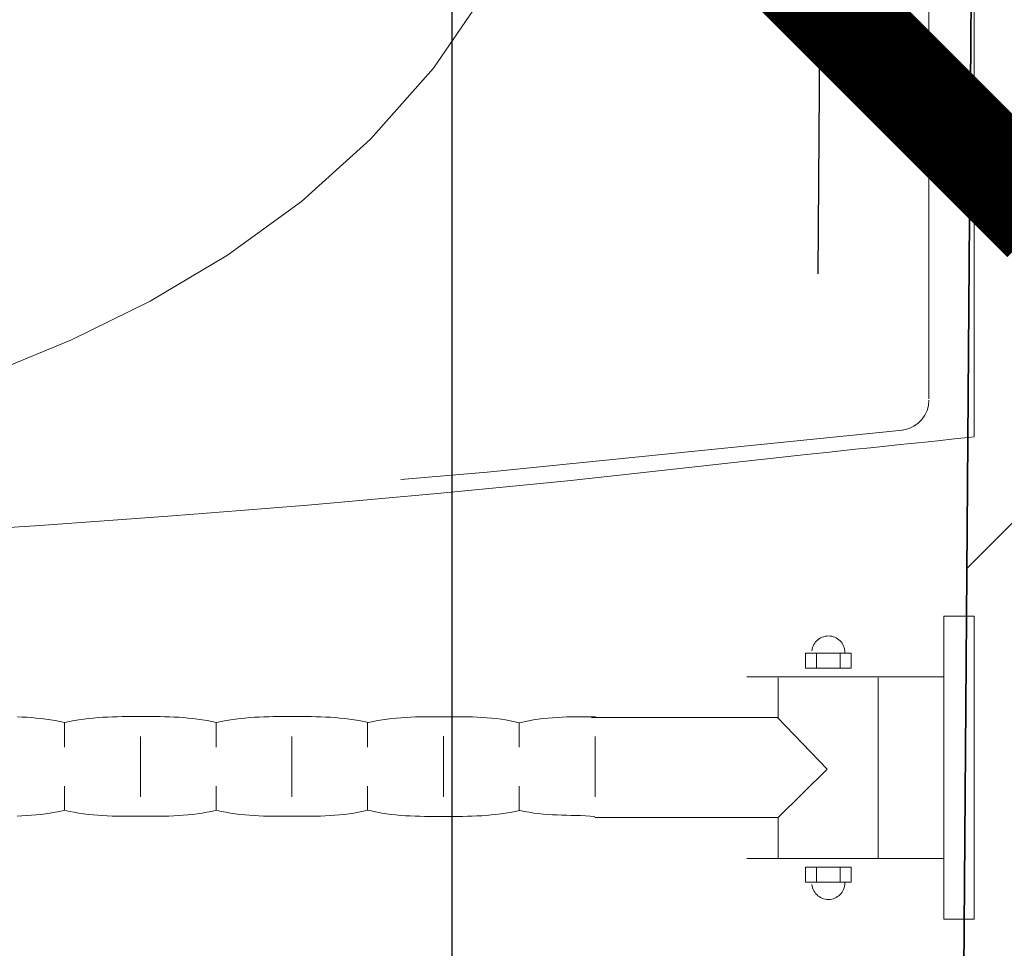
# Model space of a CAD drawing. Header units: millimetres. Extents: x 19887 to 192597, y -14203 to 39042.
# Tile 114 of 256: x 40579 to 40626, y -10724 to -10680. Entities that reach past the tile are written whole.
import ezdxf

# ---------------------------------------------------------------- set-up
doc = ezdxf.new("R2010")
doc.units = ezdxf.units.MM
doc.linetypes.add('ACAD_ISO03W100', pattern=[30, 12, -18])
doc.layers.get('Defpoints').update_dxf_attribs({"color": 4})
for name, color, linetype, lineweight in [('A_DBA_URZADZENIA SANITARNE', 5, 'Continuous', 25), ('Basen_rzut_poziom_1_obrys', 252, 'Continuous', 35), ('USUNIĘCIA', 10, 'Continuous', 0)]:
    doc.layers.add(name, color=color, linetype=linetype, lineweight=lineweight)
for name, color, linetype in [('Sufit podwieszany', 252, 'Continuous'), ('Wymiarowanie', 3, 'Continuous'), ('Wypełnienie', 252, 'Continuous')]:
    doc.layers.add(name, color=color, linetype=linetype)
doc.styles.add('ROMANS', font='romans.shx', dxfattribs={"width": 0.6})
doc.styles.get("Standard").update_dxf_attribs({"font": 'arial.ttf'})
doc.dimstyles.new('000001FB70622F18', dxfattribs={"dimtxt": 20, "dimasz": 5, "dimexe": 5, "dimexo": 1, "dimgap": 20, "dimtad": 1, "dimtoh": 1, "dimdec": 0, "dimtxsty": 'Standard', "dimblk": 'OBLIQUE', "dimcen": 0, "dimdle": 5, "dimclrd": 252, "dimclre": 252, "dimclrt": 252, "dimadec": 0, "dimazin": 0, "dimtfac": 1, "dimtdec": 0, "dimtmove": 0, "dimatfit": 3, "dimldrblk": 'OBLIQUE', "dimfxl": 150, "dimfxlon": 1, "dimlwd": 25, "dimlwe": 25, "dimarcsym": 1})

# ---------------------------------------------------------------- blocks, each defined once
blk = doc.blocks.new('_Oblique')
at = {"color": 0, "linetype": 'ByBlock', "lineweight": -2}
blk.add_line((-0.5, -0.5), (0.5, 0.5), dxfattribs=at)
blk = doc.blocks.new('*D707')
at = {"layer": 'Defpoints', "color": 0}
for p in [(3043.025, -3822.924), (3022.856, -4396.3), (3038.867, -4396.3)]:
    blk.add_point(p, dxfattribs=at)
at = {"layer": 'Wymiarowanie', "color": 252, "linetype": 'Continuous', "lineweight": 25}
for p, q in [((3022.856, -3817.924), (3022.856, -4401.3)), ((3042.025, -3822.924), (3017.856, -3822.924)), ((3037.867, -4396.3), (3017.856, -4396.3))]:
    blk.add_line(p, q, dxfattribs=at)
at = {"layer": 'Wymiarowanie', "color": 252, "linetype": 'ByBlock', "lineweight": 25, "xscale": 5, "yscale": 5, "zscale": 5}
for p, rotation in [((3022.856, -3822.924), 90), ((3022.856, -4396.3), 270)]:
    blk.add_blockref('_Oblique', p, dxfattribs=dict(at, rotation=rotation))
at = {"layer": 'Wymiarowanie', "color": 252, "insert": (3005.356, -4109.612), "char_height": 15, "attachment_point": 5, "rotation": 90, "style": 'ROMANS'}
blk.add_mtext('573', dxfattribs=at)
blk = doc.blocks.new('G$CF5E15B28')
at = {"layer": 'Wypełnienie'}
h = blk.add_hatch(dxfattribs=at)
h.set_pattern_fill('ANSI31', color=253, scale=5, angle=90)
h.set_pattern_definition([(45, (3252.028, -2175.285), (-11.22532, 11.22532), [])])
h.paths.add_polyline_path([(3082.99, -3823.077), (3100.147, -3823.076), (3100.098, -3814.694), (3097.789, -3814.694), (3097.789, -3781.139), (3082.328, -3781.139), (3082.328, -3793.381), (2887.69, -3793.381), (2887.69, -3797.196), (2892.128, -3797.196), (2892.128, -3821.83), (3043.025, -3822.924), (3038.867, -4396.3), (2895.448, -4396.3), (2895.448, -4415.787), (2892.631, -4415.787), (2892.631, -4424.887), (3113.879, -4424.338), (3113.879, -4414.978), (3110.229, -4414.978), (3110.229, -4389.643), (3077.549, -4389.643)])
at = {"layer": 'Basen_rzut_poziom_1_obrys', "color": 253, "elevation": 0}
blk.add_lwpolyline([(2895.448, -4396.3), (3038.867, -4396.3), (3043.025, -3822.924)], dxfattribs=at)
at = {"layer": 'Sufit podwieszany', "color": 253, "linetype": 'ACAD_ISO03W100', "ltscale": 5, "elevation": 0}
blk.add_lwpolyline([(2890.448, -4391.3), (3033.903, -4391.3), (3037.989, -3827.887)], dxfattribs=at)
at = {"layer": 'Wymiarowanie', "color": 253}
dim = blk.add_linear_dim(base=(3022.856, -4396.3, 0), p1=(3043.025, -3822.924, 0), p2=(3038.867, -4396.3, 0), angle=90, dimstyle='000001FB70622F18', override={"dimtxt": 15, "dimgap": 10, "dimtxsty": 'ROMANS'}, dxfattribs=at)
dim.commit()
dim.dimension.update_dxf_attribs({"geometry": '*D707', "text_midpoint": (3005.356, -4109.612, 0)})

msp = doc.modelspace()

# ---------------------------------------------------------------- linework, layer by layer
at = {"layer": 'A_DBA_URZADZENIA SANITARNE', "color": 4, "linetype": 'Continuous', "lineweight": 0}
for p, q in [((40624.111, -10616.386, 0), (40624.111, -10700.018, 0)), ((40621.951, -10698.204, 0), (40621.951, -10618.201, 0)), ((40598.315, -10682.436, 0), (40600.941, -10678.593, 0)), ((40595.313, -10685.823, 0), (40598.315, -10682.436, 0)), ((40592.01, -10688.784, 0), (40595.313, -10685.823, 0)), ((40588.48, -10691.346, 0), (40592.01, -10688.784, 0)), ((40584.799, -10693.539, 0), (40588.48, -10691.346, 0)), ((40581.044, -10695.39, 0), (40584.799, -10693.539, 0)), ((40577.288, -10696.93, 0), (40581.044, -10695.39, 0)), ((40621.865, -10698.758, 0), (40621.93, -10698.515, 0)), ((40621.93, -10698.515, 0), (40621.951, -10698.265, 0)), ((40621.614, -10699.191, 0), (40621.758, -10698.985, 0)), ((40621.758, -10698.985, 0), (40621.865, -10698.758, 0)), ((40620.761, -10699.683, 0), (40621.004, -10699.619, 0)), ((40621.004, -10699.619, 0), (40621.231, -10699.512, 0)), ((40621.231, -10699.512, 0), (40621.437, -10699.368, 0)), ((40621.437, -10699.368, 0), (40621.614, -10699.191, 0)), ((40600.878, -10701.705, 0), (40620.686, -10699.695, 0)), ((40620.676, -10699.696, 0), (40620.761, -10699.683, 0)), ((40623.025, -10700.132, 0), (40623.478, -10700.085, 0)), ((40623.478, -10700.085, 0), (40623.844, -10700.046, 0)), ((40623.844, -10700.046, 0), (40624.111, -10700.018, 0)), ((40618.452, -10700.612, 0), (40619.171, -10700.536, 0)), ((40619.171, -10700.536, 0), (40619.888, -10700.461, 0)), ((40619.888, -10700.461, 0), (40620.591, -10700.387, 0)), ((40620.591, -10700.387, 0), (40621.269, -10700.316, 0)), ((40621.269, -10700.316, 0), (40621.908, -10700.249, 0)), ((40621.908, -10700.249, 0), (40622.498, -10700.187, 0)), ((40622.498, -10700.187, 0), (40623.025, -10700.132, 0)), ((40607.901, -10701.772, 0), (40615.807, -10700.889, 0)), ((40615.807, -10700.889, 0), (40616.409, -10700.826, 0)), ((40616.409, -10700.826, 0), (40617.059, -10700.758, 0)), ((40617.059, -10700.758, 0), (40617.744, -10700.686, 0)), ((40617.744, -10700.686, 0), (40618.452, -10700.612, 0)), ((40596.756, -10702.048, 0), (40600.878, -10701.705, 0)), ((40604.858, -10702.095, 0), (40607.901, -10701.772, 0)), ((40598.658, -10702.708, 0), (40601.776, -10702.407, 0)), ((40601.776, -10702.407, 0), (40604.858, -10702.095, 0)), ((40595.505, -10702.997, 0), (40598.658, -10702.708, 0)), ((40589.104, -10703.54, 0), (40592.32, -10703.275, 0)), ((40592.32, -10703.275, 0), (40595.505, -10702.997, 0)), ((40582.592, -10704.032, 0), (40585.861, -10703.792, 0)), ((40585.861, -10703.792, 0), (40589.104, -10703.54, 0)), ((40575.985, -10704.473, 0), (40579.299, -10704.259, 0)), ((40579.299, -10704.259, 0), (40582.592, -10704.032, 0)), ((40622.666, -10723.031, 0), (40622.666, -10708.574, 0)), ((40622.666, -10708.574, 0), (40624.111, -10708.574, 0)), ((40624.111, -10708.574, 0), (40624.111, -10723.031, 0)), ((40616.461, -10709.93, 0), (40616.428, -10709.999, 0)), ((40616.501, -10709.865, 0), (40616.461, -10709.93, 0)), ((40616.546, -10709.805, 0), (40616.501, -10709.865, 0)), ((40616.597, -10709.749, 0), (40616.546, -10709.805, 0)), ((40616.653, -10709.698, 0), (40616.597, -10709.749, 0)), ((40616.714, -10709.653, 0), (40616.653, -10709.698, 0)), ((40616.778, -10709.613, 0), (40616.714, -10709.653, 0)), ((40616.847, -10709.58, 0), (40616.778, -10709.613, 0)), ((40616.919, -10709.553, 0), (40616.847, -10709.58, 0)), ((40616.995, -10709.534, 0), (40616.919, -10709.553, 0)), ((40617.073, -10709.522, 0), (40616.995, -10709.534, 0)), ((40617.153, -10709.518, 0), (40617.073, -10709.522, 0)), ((40617.233, -10709.522, 0), (40617.153, -10709.518, 0)), ((40617.311, -10709.534, 0), (40617.233, -10709.522, 0)), ((40617.386, -10709.553, 0), (40617.311, -10709.534, 0)), ((40617.459, -10709.58, 0), (40617.386, -10709.553, 0)), ((40617.527, -10709.613, 0), (40617.459, -10709.58, 0)), ((40617.592, -10709.653, 0), (40617.527, -10709.613, 0)), ((40617.653, -10709.698, 0), (40617.592, -10709.653, 0)), ((40617.709, -10709.749, 0), (40617.653, -10709.698, 0)), ((40617.759, -10709.805, 0), (40617.709, -10709.749, 0)), ((40617.805, -10709.865, 0), (40617.759, -10709.805, 0)), ((40617.844, -10709.93, 0), (40617.805, -10709.865, 0)), ((40617.877, -10709.999, 0), (40617.844, -10709.93, 0)), ((40618.237, -10710.336, 0), (40616.069, -10710.336, 0)), ((40616.069, -10710.336, 0), (40616.069, -10711.059, 0)), ((40616.382, -10710.146, 0), (40616.371, -10710.224, 0)), ((40616.402, -10710.071, 0), (40616.382, -10710.146, 0)), ((40616.428, -10709.999, 0), (40616.402, -10710.071, 0)), ((40616.582, -10710.33, 0), (40616.582, -10711.04, 0)), ((40617.724, -10710.33, 0), (40617.724, -10711.04, 0)), ((40617.904, -10710.071, 0), (40617.877, -10709.999, 0)), ((40617.923, -10710.146, 0), (40617.904, -10710.071, 0)), ((40617.935, -10710.224, 0), (40617.923, -10710.146, 0)), ((40617.94, -10710.304, 0), (40617.935, -10710.224, 0)), ((40618.237, -10711.059, 0), (40618.237, -10710.336, 0)), ((40616.069, -10711.059, 0), (40618.237, -10711.059, 0)), ((40622.657, -10711.465, 0), (40613.26, -10711.465, 0)), ((40614.755, -10711.511, 0), (40614.755, -10713.405, 0)), ((40619.526, -10711.511, 0), (40619.526, -10720.143, 0)), ((40578.687, -10713.388, 0), (40578.463, -10713.379, 0)), ((40578.912, -10713.4, 0), (40578.687, -10713.388, 0)), ((40579.136, -10713.415, 0), (40578.912, -10713.4, 0)), ((40579.361, -10713.434, 0), (40579.136, -10713.415, 0)), ((40579.585, -10713.458, 0), (40579.361, -10713.434, 0)), ((40579.81, -10713.485, 0), (40579.585, -10713.458, 0)), ((40580.035, -10713.518, 0), (40579.81, -10713.485, 0)), ((40580.259, -10713.557, 0), (40580.035, -10713.518, 0)), ((40580.484, -10713.602, 0), (40580.259, -10713.557, 0)), ((40580.708, -10713.652, 0), (40580.484, -10713.602, 0)), ((40580.937, -10713.602, 0), (40580.708, -10713.652, 0)), ((40580.714, -10714.824, 0), (40580.714, -10713.667, 0)), ((40581.166, -10713.557, 0), (40580.937, -10713.602, 0)), ((40581.395, -10713.518, 0), (40581.166, -10713.557, 0)), ((40581.624, -10713.485, 0), (40581.395, -10713.518, 0)), ((40581.852, -10713.457, 0), (40581.624, -10713.485, 0)), ((40582.081, -10713.434, 0), (40581.852, -10713.457, 0)), ((40582.31, -10713.414, 0), (40582.081, -10713.434, 0)), ((40582.539, -10713.399, 0), (40582.31, -10713.414, 0)), ((40582.767, -10713.387, 0), (40582.539, -10713.399, 0)), ((40582.996, -10713.378, 0), (40582.767, -10713.387, 0)), ((40583.225, -10713.371, 0), (40582.996, -10713.378, 0)), ((40583.454, -10713.367, 0), (40583.225, -10713.371, 0)), ((40583.683, -10713.364, 0), (40583.454, -10713.367, 0)), ((40583.912, -10713.363, 0), (40583.683, -10713.364, 0)), ((40584.141, -10713.363, 0), (40583.912, -10713.363, 0)), ((40584.37, -10713.362, 0), (40584.141, -10713.363, 0)), ((40584.593, -10713.363, 0), (40584.37, -10713.362, 0)), ((40584.817, -10713.363, 0), (40584.593, -10713.363, 0)), ((40585.041, -10713.364, 0), (40584.817, -10713.363, 0)), ((40585.264, -10713.367, 0), (40585.041, -10713.364, 0)), ((40585.487, -10713.371, 0), (40585.264, -10713.367, 0)), ((40585.71, -10713.378, 0), (40585.487, -10713.371, 0)), ((40585.934, -10713.387, 0), (40585.71, -10713.378, 0)), ((40586.157, -10713.399, 0), (40585.934, -10713.387, 0)), ((40586.381, -10713.414, 0), (40586.157, -10713.399, 0)), ((40586.605, -10713.433, 0), (40586.381, -10713.414, 0)), ((40586.829, -10713.457, 0), (40586.605, -10713.433, 0)), ((40587.054, -10713.484, 0), (40586.829, -10713.457, 0)), ((40587.279, -10713.518, 0), (40587.054, -10713.484, 0)), ((40587.506, -10713.556, 0), (40587.279, -10713.518, 0)), ((40587.732, -10713.6, 0), (40587.506, -10713.556, 0)), ((40587.961, -10713.651, 0), (40587.732, -10713.6, 0)), ((40587.943, -10714.824, 0), (40587.943, -10713.667, 0)), ((40588.186, -10713.6, 0), (40587.961, -10713.651, 0)), ((40588.413, -10713.556, 0), (40588.186, -10713.6, 0)), ((40588.638, -10713.517, 0), (40588.413, -10713.556, 0)), ((40588.865, -10713.484, 0), (40588.638, -10713.517, 0)), ((40589.091, -10713.456, 0), (40588.865, -10713.484, 0)), ((40589.317, -10713.433, 0), (40589.091, -10713.456, 0)), ((40589.543, -10713.414, 0), (40589.317, -10713.433, 0)), ((40589.77, -10713.398, 0), (40589.543, -10713.414, 0)), ((40589.996, -10713.386, 0), (40589.77, -10713.398, 0)), ((40590.222, -10713.377, 0), (40589.996, -10713.386, 0)), ((40590.448, -10713.371, 0), (40590.222, -10713.377, 0)), ((40590.674, -10713.366, 0), (40590.448, -10713.371, 0)), ((40590.9, -10713.363, 0), (40590.674, -10713.366, 0)), ((40591.126, -10713.362, 0), (40590.9, -10713.363, 0)), ((40591.353, -10713.361, 0), (40591.126, -10713.362, 0)), ((40591.579, -10713.361, 0), (40591.353, -10713.361, 0)), ((40591.806, -10713.361, 0), (40591.579, -10713.361, 0)), ((40592.033, -10713.362, 0), (40591.806, -10713.361, 0)), ((40592.26, -10713.363, 0), (40592.033, -10713.362, 0)), ((40592.487, -10713.366, 0), (40592.26, -10713.363, 0)), ((40592.714, -10713.371, 0), (40592.487, -10713.366, 0)), ((40592.941, -10713.377, 0), (40592.714, -10713.371, 0)), ((40593.168, -10713.386, 0), (40592.941, -10713.377, 0)), ((40593.395, -10713.398, 0), (40593.168, -10713.386, 0)), ((40593.622, -10713.414, 0), (40593.395, -10713.398, 0)), ((40593.849, -10713.433, 0), (40593.622, -10713.414, 0)), ((40594.076, -10713.456, 0), (40593.849, -10713.433, 0)), ((40594.303, -10713.484, 0), (40594.076, -10713.456, 0)), ((40594.53, -10713.517, 0), (40594.303, -10713.484, 0)), ((40594.757, -10713.555, 0), (40594.53, -10713.517, 0)), ((40594.984, -10713.6, 0), (40594.757, -10713.555, 0)), ((40595.212, -10713.65, 0), (40594.984, -10713.6, 0)), ((40595.171, -10714.824, 0), (40595.171, -10713.667, 0)), ((40595.432, -10713.6, 0), (40595.212, -10713.65, 0)), ((40595.654, -10713.556, 0), (40595.432, -10713.6, 0)), ((40595.877, -10713.518, 0), (40595.654, -10713.556, 0)), ((40596.101, -10713.485, 0), (40595.877, -10713.518, 0)), ((40596.325, -10713.458, 0), (40596.101, -10713.485, 0)), ((40596.55, -10713.436, 0), (40596.325, -10713.458, 0)), ((40596.776, -10713.417, 0), (40596.55, -10713.436, 0)), ((40597.002, -10713.403, 0), (40596.776, -10713.417, 0)), ((40597.227, -10713.392, 0), (40597.002, -10713.403, 0)), ((40597.452, -10713.384, 0), (40597.227, -10713.392, 0)), ((40597.677, -10713.378, 0), (40597.452, -10713.384, 0)), ((40597.902, -10713.374, 0), (40597.677, -10713.378, 0)), ((40598.126, -10713.372, 0), (40597.902, -10713.374, 0)), ((40598.349, -10713.371, 0), (40598.126, -10713.372, 0)), ((40598.571, -10713.371, 0), (40598.349, -10713.371, 0)), ((40598.792, -10713.371, 0), (40598.571, -10713.371, 0)), ((40599.018, -10713.371, 0), (40598.792, -10713.371, 0)), ((40599.247, -10713.371, 0), (40599.018, -10713.371, 0)), ((40599.476, -10713.372, 0), (40599.247, -10713.371, 0)), ((40599.706, -10713.374, 0), (40599.476, -10713.372, 0)), ((40599.936, -10713.378, 0), (40599.706, -10713.374, 0)), ((40600.166, -10713.384, 0), (40599.936, -10713.378, 0)), ((40600.396, -10713.393, 0), (40600.166, -10713.384, 0)), ((40600.626, -10713.404, 0), (40600.396, -10713.393, 0)), ((40600.855, -10713.419, 0), (40600.626, -10713.404, 0)), ((40601.083, -10713.438, 0), (40600.855, -10713.419, 0)), ((40601.309, -10713.461, 0), (40601.083, -10713.438, 0)), ((40601.534, -10713.489, 0), (40601.309, -10713.461, 0)), ((40601.756, -10713.523, 0), (40601.534, -10713.489, 0)), ((40601.976, -10713.562, 0), (40601.756, -10713.523, 0)), ((40602.194, -10713.608, 0), (40601.976, -10713.562, 0)), ((40602.409, -10713.66, 0), (40602.194, -10713.608, 0)), ((40602.403, -10714.824, 0), (40602.403, -10713.667, 0)), ((40602.632, -10713.608, 0), (40602.409, -10713.66, 0)), ((40602.857, -10713.562, 0), (40602.632, -10713.608, 0)), ((40603.082, -10713.523, 0), (40602.857, -10713.562, 0)), ((40603.308, -10713.489, 0), (40603.082, -10713.523, 0)), ((40603.535, -10713.461, 0), (40603.308, -10713.489, 0)), ((40603.762, -10713.438, 0), (40603.535, -10713.461, 0)), ((40603.99, -10713.419, 0), (40603.762, -10713.438, 0)), ((40604.218, -10713.404, 0), (40603.99, -10713.419, 0)), ((40604.445, -10713.392, 0), (40604.218, -10713.404, 0)), ((40604.674, -10713.383, 0), (40604.445, -10713.392, 0)), ((40604.902, -10713.378, 0), (40604.674, -10713.383, 0)), ((40605.131, -10713.373, 0), (40604.902, -10713.378, 0)), ((40605.358, -10713.371, 0), (40605.131, -10713.373, 0)), ((40605.586, -10713.37, 0), (40605.358, -10713.371, 0)), ((40605.814, -10713.37, 0), (40605.586, -10713.37, 0)), ((40606.041, -10713.37, 0), (40605.814, -10713.37, 0)), ((40605.847, -10713.414, 0), (40614.731, -10713.414, 0)), ((40614.731, -10713.414, 0), (40617.092, -10715.878, 0)), ((40584.33, -10717.199, 0), (40584.33, -10714.308, 0)), ((40591.559, -10717.199, 0), (40591.559, -10714.308, 0)), ((40598.792, -10717.196, 0), (40598.792, -10714.305, 0)), ((40606.019, -10717.199, 0), (40606.019, -10714.308, 0)), ((40617.092, -10715.878, 0), (40614.738, -10718.195, 0)), ((40580.714, -10717.838, 0), (40580.714, -10716.682, 0)), ((40587.943, -10717.838, 0), (40587.943, -10716.682, 0)), ((40595.171, -10717.838, 0), (40595.171, -10716.682, 0)), ((40602.403, -10717.838, 0), (40602.403, -10716.682, 0)), ((40580.256, -10717.932, 0), (40580.03, -10717.971, 0)), ((40580.482, -10717.887, 0), (40580.256, -10717.932, 0)), ((40580.708, -10717.834, 0), (40580.482, -10717.887, 0)), ((40580.935, -10717.887, 0), (40580.708, -10717.834, 0)), ((40581.161, -10717.932, 0), (40580.935, -10717.887, 0)), ((40581.387, -10717.971, 0), (40581.161, -10717.932, 0)), ((40587.498, -10717.931, 0), (40587.272, -10717.971, 0)), ((40587.724, -10717.886, 0), (40587.498, -10717.931, 0)), ((40587.95, -10717.833, 0), (40587.724, -10717.886, 0)), ((40588.176, -10717.886, 0), (40587.95, -10717.833, 0)), ((40588.402, -10717.931, 0), (40588.176, -10717.886, 0)), ((40588.627, -10717.971, 0), (40588.402, -10717.931, 0)), ((40594.739, -10717.93, 0), (40594.512, -10717.97, 0)), ((40594.965, -10717.885, 0), (40594.739, -10717.93, 0)), ((40595.192, -10717.832, 0), (40594.965, -10717.885, 0)), ((40595.407, -10717.885, 0), (40595.192, -10717.832, 0)), ((40595.625, -10717.931, 0), (40595.407, -10717.885, 0)), ((40595.845, -10717.971, 0), (40595.625, -10717.931, 0)), ((40601.975, -10717.937, 0), (40601.748, -10717.975, 0)), ((40602.203, -10717.892, 0), (40601.975, -10717.937, 0)), ((40602.43, -10717.841, 0), (40602.203, -10717.892, 0)), ((40602.653, -10717.891, 0), (40602.43, -10717.841, 0)), ((40602.877, -10717.933, 0), (40602.653, -10717.891, 0)), ((40603.1, -10717.967, 0), (40602.877, -10717.933, 0)), ((40578.674, -10718.102, 0), (40578.448, -10718.111, 0)), ((40578.9, -10718.09, 0), (40578.674, -10718.102, 0)), ((40579.126, -10718.075, 0), (40578.9, -10718.09, 0)), ((40579.352, -10718.056, 0), (40579.126, -10718.075, 0)), ((40579.578, -10718.033, 0), (40579.352, -10718.056, 0)), ((40579.804, -10718.005, 0), (40579.578, -10718.033, 0)), ((40580.03, -10717.971, 0), (40579.804, -10718.005, 0)), ((40581.614, -10718.004, 0), (40581.387, -10717.971, 0)), ((40581.841, -10718.033, 0), (40581.614, -10718.004, 0)), ((40582.068, -10718.056, 0), (40581.841, -10718.033, 0)), ((40582.294, -10718.075, 0), (40582.068, -10718.056, 0)), ((40582.521, -10718.09, 0), (40582.294, -10718.075, 0)), ((40582.748, -10718.101, 0), (40582.521, -10718.09, 0)), ((40582.974, -10718.11, 0), (40582.748, -10718.101, 0)), ((40583.201, -10718.116, 0), (40582.974, -10718.11, 0)), ((40583.428, -10718.119, 0), (40583.201, -10718.116, 0)), ((40583.654, -10718.122, 0), (40583.428, -10718.119, 0)), ((40583.881, -10718.123, 0), (40583.654, -10718.122, 0)), ((40584.108, -10718.123, 0), (40583.881, -10718.123, 0)), ((40584.335, -10718.123, 0), (40584.108, -10718.123, 0)), ((40584.56, -10718.123, 0), (40584.335, -10718.123, 0)), ((40584.786, -10718.123, 0), (40584.56, -10718.123, 0)), ((40585.012, -10718.122, 0), (40584.786, -10718.123, 0)), ((40585.238, -10718.119, 0), (40585.012, -10718.122, 0)), ((40585.464, -10718.116, 0), (40585.238, -10718.119, 0)), ((40585.69, -10718.11, 0), (40585.464, -10718.116, 0)), ((40585.916, -10718.101, 0), (40585.69, -10718.11, 0)), ((40586.142, -10718.089, 0), (40585.916, -10718.101, 0)), ((40586.368, -10718.075, 0), (40586.142, -10718.089, 0)), ((40586.594, -10718.056, 0), (40586.368, -10718.075, 0)), ((40586.819, -10718.032, 0), (40586.594, -10718.056, 0)), ((40587.046, -10718.004, 0), (40586.819, -10718.032, 0)), ((40587.272, -10717.971, 0), (40587.046, -10718.004, 0)), ((40588.854, -10718.004, 0), (40588.627, -10717.971, 0)), ((40589.08, -10718.032, 0), (40588.854, -10718.004, 0)), ((40589.305, -10718.056, 0), (40589.08, -10718.032, 0)), ((40589.531, -10718.074, 0), (40589.305, -10718.056, 0)), ((40589.757, -10718.089, 0), (40589.531, -10718.074, 0)), ((40589.983, -10718.101, 0), (40589.757, -10718.089, 0)), ((40590.209, -10718.109, 0), (40589.983, -10718.101, 0)), ((40590.435, -10718.115, 0), (40590.209, -10718.109, 0)), ((40590.661, -10718.118, 0), (40590.435, -10718.115, 0)), ((40590.887, -10718.121, 0), (40590.661, -10718.118, 0)), ((40591.113, -10718.121, 0), (40590.887, -10718.121, 0)), ((40591.339, -10718.122, 0), (40591.113, -10718.121, 0)), ((40591.565, -10718.121, 0), (40591.339, -10718.122, 0)), ((40591.792, -10718.122, 0), (40591.565, -10718.121, 0)), ((40592.018, -10718.121, 0), (40591.792, -10718.122, 0)), ((40592.245, -10718.121, 0), (40592.018, -10718.121, 0)), ((40592.472, -10718.118, 0), (40592.245, -10718.121, 0)), ((40592.698, -10718.115, 0), (40592.472, -10718.118, 0)), ((40592.925, -10718.109, 0), (40592.698, -10718.115, 0)), ((40593.151, -10718.1, 0), (40592.925, -10718.109, 0)), ((40593.378, -10718.089, 0), (40593.151, -10718.1, 0)), ((40593.605, -10718.074, 0), (40593.378, -10718.089, 0)), ((40593.832, -10718.055, 0), (40593.605, -10718.074, 0)), ((40594.058, -10718.032, 0), (40593.832, -10718.055, 0)), ((40594.285, -10718.003, 0), (40594.058, -10718.032, 0)), ((40594.512, -10717.97, 0), (40594.285, -10718.003, 0)), ((40596.068, -10718.005, 0), (40595.845, -10717.971, 0)), ((40596.292, -10718.034, 0), (40596.068, -10718.005, 0)), ((40596.519, -10718.058, 0), (40596.292, -10718.034, 0)), ((40596.746, -10718.078, 0), (40596.519, -10718.058, 0)), ((40596.975, -10718.093, 0), (40596.746, -10718.078, 0)), ((40597.204, -10718.106, 0), (40596.975, -10718.093, 0)), ((40597.433, -10718.115, 0), (40597.204, -10718.106, 0)), ((40597.662, -10718.122, 0), (40597.433, -10718.115, 0)), ((40597.89, -10718.126, 0), (40597.662, -10718.122, 0)), ((40598.118, -10718.129, 0), (40597.89, -10718.126, 0)), ((40598.344, -10718.131, 0), (40598.118, -10718.129, 0)), ((40598.569, -10718.131, 0), (40598.344, -10718.131, 0)), ((40598.792, -10718.131, 0), (40598.569, -10718.131, 0)), ((40599.02, -10718.131, 0), (40598.792, -10718.131, 0)), ((40599.247, -10718.131, 0), (40599.02, -10718.131, 0)), ((40599.475, -10718.129, 0), (40599.247, -10718.131, 0)), ((40599.703, -10718.126, 0), (40599.475, -10718.129, 0)), ((40599.93, -10718.122, 0), (40599.703, -10718.126, 0)), ((40600.158, -10718.116, 0), (40599.93, -10718.122, 0)), ((40600.385, -10718.107, 0), (40600.158, -10718.116, 0)), ((40600.612, -10718.095, 0), (40600.385, -10718.107, 0)), ((40600.839, -10718.079, 0), (40600.612, -10718.095, 0)), ((40601.066, -10718.06, 0), (40600.839, -10718.079, 0)), ((40601.293, -10718.037, 0), (40601.066, -10718.06, 0)), ((40601.521, -10718.008, 0), (40601.293, -10718.037, 0)), ((40601.748, -10717.975, 0), (40601.521, -10718.008, 0)), ((40603.323, -10717.995, 0), (40603.1, -10717.967, 0)), ((40603.547, -10718.017, 0), (40603.323, -10717.995, 0)), ((40603.77, -10718.034, 0), (40603.547, -10718.017, 0)), ((40603.994, -10718.048, 0), (40603.77, -10718.034, 0)), ((40604.217, -10718.058, 0), (40603.994, -10718.048, 0)), ((40604.44, -10718.066, 0), (40604.217, -10718.058, 0)), ((40604.664, -10718.072, 0), (40604.44, -10718.066, 0)), ((40604.887, -10718.079, 0), (40604.664, -10718.072, 0)), ((40605.111, -10718.085, 0), (40604.887, -10718.079, 0)), ((40605.334, -10718.092, 0), (40605.111, -10718.085, 0)), ((40605.558, -10718.101, 0), (40605.334, -10718.092, 0)), ((40605.781, -10718.114, 0), (40605.558, -10718.101, 0)), ((40606.005, -10718.129, 0), (40605.781, -10718.114, 0)), ((40614.72, -10718.187, 0), (40606.003, -10718.187, 0)), ((40614.755, -10718.207, 0), (40614.755, -10720.143, 0)), ((40622.657, -10720.139, 0), (40613.26, -10720.139, 0)), ((40618.237, -10720.549, 0), (40616.069, -10720.549, 0)), ((40616.069, -10720.549, 0), (40616.069, -10721.272, 0)), ((40616.582, -10721.278, 0), (40616.582, -10720.568, 0)), ((40617.724, -10721.278, 0), (40617.724, -10720.568, 0)), ((40618.237, -10721.272, 0), (40618.237, -10720.549, 0)), ((40616.069, -10721.272, 0), (40618.237, -10721.272, 0)), ((40616.382, -10721.462, 0), (40616.371, -10721.384, 0)), ((40616.402, -10721.538, 0), (40616.382, -10721.462, 0)), ((40616.428, -10721.61, 0), (40616.402, -10721.538, 0)), ((40616.461, -10721.679, 0), (40616.428, -10721.61, 0)), ((40616.501, -10721.743, 0), (40616.461, -10721.679, 0)), ((40617.844, -10721.679, 0), (40617.805, -10721.743, 0)), ((40617.877, -10721.61, 0), (40617.844, -10721.679, 0)), ((40617.904, -10721.538, 0), (40617.877, -10721.61, 0)), ((40617.923, -10721.462, 0), (40617.904, -10721.538, 0)), ((40617.935, -10721.384, 0), (40617.923, -10721.462, 0)), ((40617.94, -10721.304, 0), (40617.935, -10721.384, 0)), ((40616.546, -10721.804, 0), (40616.501, -10721.743, 0)), ((40616.597, -10721.86, 0), (40616.546, -10721.804, 0)), ((40616.653, -10721.911, 0), (40616.597, -10721.86, 0)), ((40616.714, -10721.956, 0), (40616.653, -10721.911, 0)), ((40616.778, -10721.996, 0), (40616.714, -10721.956, 0)), ((40616.847, -10722.029, 0), (40616.778, -10721.996, 0)), ((40616.919, -10722.055, 0), (40616.847, -10722.029, 0)), ((40616.995, -10722.074, 0), (40616.919, -10722.055, 0)), ((40617.073, -10722.086, 0), (40616.995, -10722.074, 0)), ((40617.153, -10722.09, 0), (40617.073, -10722.086, 0)), ((40617.233, -10722.086, 0), (40617.153, -10722.09, 0)), ((40617.311, -10722.074, 0), (40617.233, -10722.086, 0)), ((40617.386, -10722.055, 0), (40617.311, -10722.074, 0)), ((40617.459, -10722.029, 0), (40617.386, -10722.055, 0)), ((40617.527, -10721.996, 0), (40617.459, -10722.029, 0)), ((40617.592, -10721.956, 0), (40617.527, -10721.996, 0)), ((40617.653, -10721.911, 0), (40617.592, -10721.956, 0)), ((40617.709, -10721.86, 0), (40617.653, -10721.911, 0)), ((40617.759, -10721.804, 0), (40617.709, -10721.86, 0)), ((40617.805, -10721.743, 0), (40617.759, -10721.804, 0)), ((40624.111, -10723.031, 0), (40622.666, -10723.031, 0))]:
    msp.add_line(p, q, dxfattribs=at)
at = {"layer": 'USUNIĘCIA', "const_width": 5, "elevation": 0}
for points in [[(40564.509, -10626.728), (40627.458, -10689.677)], [(40564.509, -10689.677), (40627.458, -10626.728)]]:
    msp.add_lwpolyline(points, dxfattribs=at)

# ---------------------------------------------------------------- block references
at = {"xscale": 1.44, "yscale": 1.44, "zscale": 1.44}
msp.add_blockref('G$CF5E15B28', (36246.278, -4584.769, 0), dxfattribs=at)

doc.saveas('drawing.dxf')
